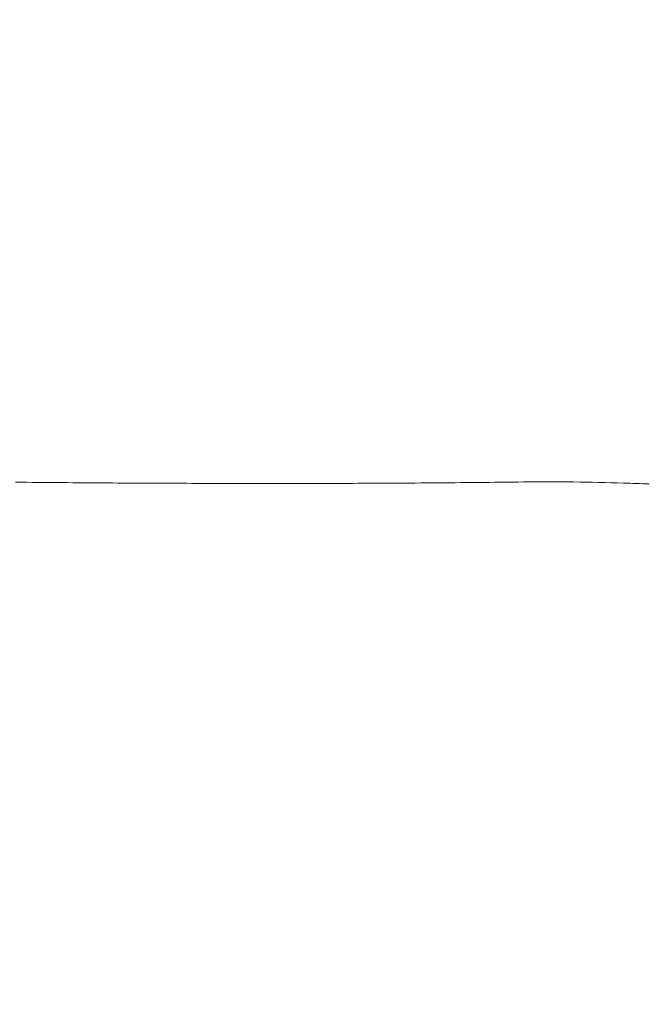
# Model space of a CAD drawing. Header units: millimetres. Extents: x -2274 to 12297, y -16157 to 26321.
# Tile 71 of 256: x -77.21 to -75.79, y -7056.41 to -7054.19. Entities that reach past the tile are written whole.
import ezdxf

# ---------------------------------------------------------------- set-up
doc = ezdxf.new("R2010")
doc.units = ezdxf.units.MM

msp = doc.modelspace()

# ---------------------------------------------------------------- linework, layer by layer
at = {"color": 253, "linetype": 'ByBlock', "lineweight": 13}
for points in [[(-73.3644, -7058.5472, 0.01172), (-76.1478, -7051.9736)], [(-75.8446, -7055.2374, 0.011169), (-76.0697, -7055.2349)], [(-75.8446, -7055.2373, 0.001714), (-75.7866, -7055.2392)]]:
    msp.add_lwpolyline(points, format="xyb", dxfattribs=at)
at = {"color": 253, "lineweight": 13}
msp.add_polyline3d([(-76.0693, -7055.2349, 0), (-76.0823, -7055.235, 0), (-76.0953, -7055.2352, 0), (-76.1083, -7055.2353, 0), (-76.1213, -7055.2355, 0), (-76.1343, -7055.2356, 0), (-76.1473, -7055.2358, 0), (-76.1593, -7055.2359, 0), (-76.1723, -7055.236, 0), (-76.1853, -7055.2362, 0), (-76.1983, -7055.2363, 0), (-76.2113, -7055.2364, 0), (-76.2243, -7055.2365, 0), (-76.2373, -7055.2366, 0), (-76.2503, -7055.2367, 0), (-76.2623, -7055.2369, 0), (-76.2753, -7055.237, 0), (-76.2883, -7055.2371, 0), (-76.3013, -7055.2371, 0), (-76.3143, -7055.2372, 0), (-76.3273, -7055.2373, 0), (-76.3403, -7055.2374, 0), (-76.3533, -7055.2375, 0), (-76.3653, -7055.2375, 0), (-76.3783, -7055.2376, 0), (-76.3913, -7055.2377, 0), (-76.4043, -7055.2377, 0), (-76.4173, -7055.2378, 0), (-76.4303, -7055.2379, 0), (-76.4433, -7055.2379, 0), (-76.4563, -7055.238, 0), (-76.4683, -7055.238, 0), (-76.4813, -7055.2381, 0), (-76.4943, -7055.2381, 0), (-76.5073, -7055.2381, 0), (-76.5203, -7055.2382, 0), (-76.5333, -7055.2382, 0), (-76.5463, -7055.2382, 0), (-76.5593, -7055.2382, 0), (-76.5713, -7055.2382, 0), (-76.5843, -7055.2383, 0), (-76.5973, -7055.2383, 0), (-76.6103, -7055.2383, 0), (-76.6233, -7055.2383, 0), (-76.6363, -7055.2383, 0), (-76.6493, -7055.2383, 0), (-76.6623, -7055.2383, 0), (-76.6743, -7055.2383, 0), (-76.6873, -7055.2383, 0), (-76.7003, -7055.2382, 0), (-76.7133, -7055.2382, 0), (-76.7263, -7055.2382, 0), (-76.7393, -7055.2382, 0), (-76.7523, -7055.2382, 0), (-76.7653, -7055.2381, 0), (-76.7773, -7055.2381, 0), (-76.7903, -7055.2381, 0), (-76.8033, -7055.238, 0), (-76.8163, -7055.238, 0), (-76.8293, -7055.2379, 0), (-76.8423, -7055.2379, 0), (-76.8553, -7055.2378, 0), (-76.8683, -7055.2378, 0), (-76.8803, -7055.2377, 0), (-76.8933, -7055.2377, 0), (-76.9063, -7055.2376, 0), (-76.9193, -7055.2376, 0), (-76.9323, -7055.2375, 0), (-76.9453, -7055.2374, 0), (-76.9583, -7055.2373, 0), (-76.9713, -7055.2373, 0), (-76.9833, -7055.2372, 0), (-76.9963, -7055.2371, 0), (-77.0093, -7055.237, 0), (-77.0223, -7055.2369, 0), (-77.0353, -7055.2369, 0), (-77.0483, -7055.2368, 0), (-77.0613, -7055.2367, 0), (-77.0743, -7055.2366, 0), (-77.0863, -7055.2365, 0), (-77.0993, -7055.2364, 0), (-77.1123, -7055.2363, 0), (-77.1253, -7055.2362, 0), (-77.1383, -7055.2361, 0), (-77.1513, -7055.2359, 0), (-77.1643, -7055.2358, 0), (-77.1773, -7055.2357, 0), (-77.1893, -7055.2356, 0), (-77.2023, -7055.2355, 0), (-77.2153, -7055.2354, 0)], dxfattribs=at)

doc.saveas('drawing.dxf')
